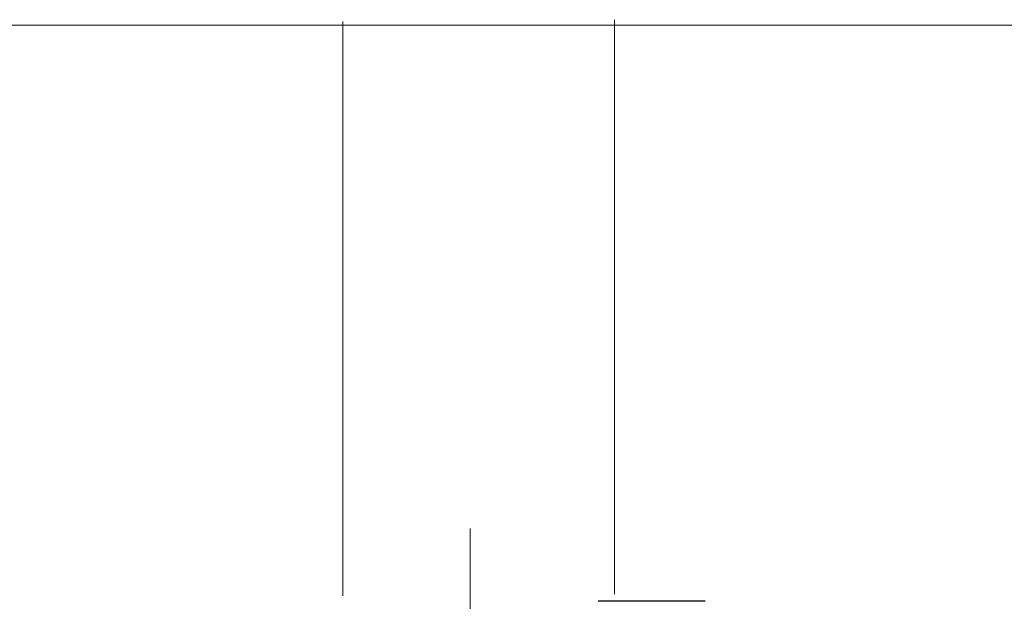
# Model space of a CAD drawing. Header units: millimetres. Extents: x 262469 to 275208, y -32539 to 9411.
# Tile 157 of 256: x 268120 to 268149, y -13968 to -13951. Entities that reach past the tile are written whole.
import ezdxf

# ---------------------------------------------------------------- set-up
doc = ezdxf.new("R2010")
doc.units = ezdxf.units.MM
doc.header["$LTSCALE"] = 100
doc.layers.add('$ IE_TELETECHNIKA', color=5, linetype='Continuous', lineweight=30)

msp = doc.modelspace()

# ---------------------------------------------------------------- linework, layer by layer
at = {"layer": '$ IE_TELETECHNIKA', "color": 0, "linetype": 'Continuous', "lineweight": 5, "ltscale": 16}
msp.add_line((268380.28, -13951.299), (268028.445, -13951.299), dxfattribs=at)
at = {"layer": '$ IE_TELETECHNIKA', "color": 7, "linetype": 'Continuous', "lineweight": 5, "ltscale": 20.32}
for p, q in [((268129.937, -13968.112), (268129.937, -13951.186)), ((268137.949, -13968.061), (268137.949, -13951.136)), ((268133.695, -13966.129), (268133.695, -13984.396))]:
    msp.add_line(p, q, dxfattribs=at)
at = {"layer": '$ IE_TELETECHNIKA', "color": 7, "linetype": 'Continuous'}
msp.add_line((268140.624, -13968.271), (268137.474, -13968.271), dxfattribs=at)

doc.saveas('drawing.dxf')
